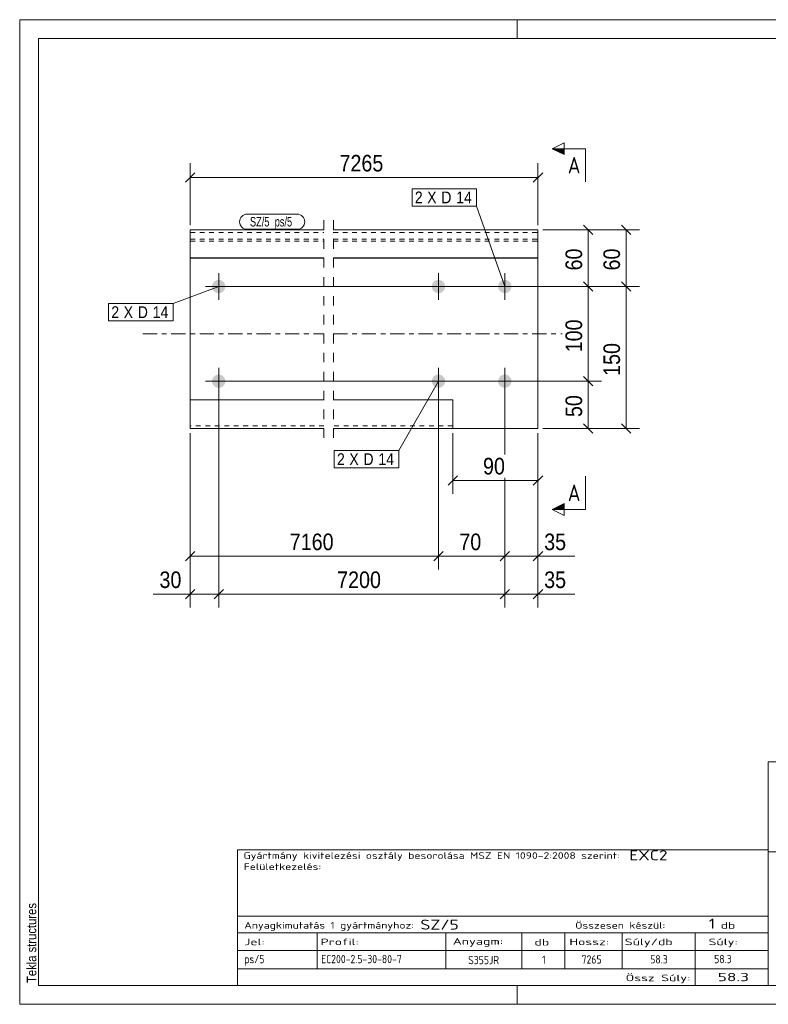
# Model space of a CAD drawing. Header units: millimetres. Extents: x 1 to 296, y 1 to 209.
# Tile 1 of 2: x 1 to 159, y 1 to 209. Entities that reach past the tile are written whole.
import ezdxf

# ---------------------------------------------------------------- set-up
doc = ezdxf.new("R2010")
doc.units = ezdxf.units.MM
for name, pattern in [('XKITLINE00', [0]), ('XKITLINE01', [4, 1, -1, 1, -1]), ('XKITLINE02', [4, 2, -2]), ('XKITLINE03', [6, 3, -1, 1, -1]), ('XKITLINE04', [3, 0.5, -0.5, 0.5, -0.5, 0.5, -0.5])]:
    doc.linetypes.add(name, pattern=pattern)
for name, color, linetype, lineweight in [('Bemassung', 1, 'Continuous', 0), ('Schnitt', 6, 'Continuous', 0), ('Schrauben', 7, 'Continuous', 0), ('Schraubenbezeichnung', 5, 'Continuous', 0), ('Teil', 7, 'Continuous', 0), ('Text', 5, 'Continuous', 0), ('Ueberschrift', 7, 'Continuous', 0), ('Zeichnungsrahmen', 3, 'Continuous', 0)]:
    doc.layers.add(name, color=color, linetype=linetype, lineweight=lineweight)
doc.styles.add('ARIAL', font='ARIAL.TTF')
doc.styles.add('ARIAL_NARROW', font='ARIALN.TTF')
doc.styles.add('ISOCPEUR', font='ISOCPEUR.TTF')

msp = doc.modelspace()

# ---------------------------------------------------------------- hatches: boundary and pattern name
at = {"layer": 'Schnitt'}
for points in [[(115.89, 180.5), (113.39, 181.75), (115.89, 181.75)], [(115.89, 105.54), (113.39, 105.54), (115.89, 106.79)]]:
    msp.add_hatch(color=256, dxfattribs=at).paths.add_polyline_path(points, flags=17)
at = {"layer": 'Schrauben'}
for points in [[(41.6, 152.67), (41.6, 152.7), (41.6, 152.74), (41.61, 152.77), (41.61, 152.81), (41.62, 152.84), (41.62, 152.87), (41.63, 152.91), (41.63, 152.94), (41.64, 152.98), (41.65, 153.01), (41.66, 153.04), (41.67, 153.07), (41.68, 153.11), (41.69, 153.14), (41.71, 153.17), (41.72, 153.2), (41.73, 153.23), (41.75, 153.26), (41.77, 153.29), (41.78, 153.32), (41.8, 153.35), (41.82, 153.38), (41.84, 153.41), (41.86, 153.44), (41.88, 153.47), (41.9, 153.5), (41.92, 153.52), (41.94, 153.55), (41.96, 153.58), (41.99, 153.6), (42.01, 153.62), (42.03, 153.65), (42.06, 153.67), (42.09, 153.7), (42.11, 153.72), (42.14, 153.74), (42.17, 153.76), (42.19, 153.78), (42.22, 153.8), (42.25, 153.82), (42.28, 153.84), (42.31, 153.85), (42.34, 153.87), (42.37, 153.89), (42.4, 153.9), (42.43, 153.91), (42.46, 153.93), (42.5, 153.94), (42.53, 153.95), (42.56, 153.96), (42.59, 153.97), (42.63, 153.98), (42.66, 153.99), (42.69, 154), (42.73, 154.01), (42.76, 154.01), (42.79, 154.02), (42.83, 154.02), (42.86, 154.03), (42.9, 154.03), (42.93, 154.03), (42.97, 154.03), (43, 154.03), (43.03, 154.03), (43.07, 154.03), (43.1, 154.03), (43.14, 154.03), (43.17, 154.02), (43.21, 154.02), (43.24, 154.01), (43.27, 154.01), (43.31, 154), (43.34, 153.99), (43.37, 153.98), (43.41, 153.97), (43.44, 153.96), (43.47, 153.95), (43.5, 153.94), (43.54, 153.93), (43.57, 153.91), (43.6, 153.9), (43.63, 153.89), (43.66, 153.87), (43.69, 153.85), (43.72, 153.84), (43.75, 153.82), (43.78, 153.8), (43.81, 153.78), (43.83, 153.76), (43.86, 153.74), (43.89, 153.72), (43.91, 153.7), (43.94, 153.67), (43.97, 153.65), (43.99, 153.62), (44.01, 153.6), (44.04, 153.58), (44.06, 153.55), (44.08, 153.52), (44.1, 153.5), (44.12, 153.47), (44.14, 153.44), (44.16, 153.41), (44.18, 153.38), (44.2, 153.35), (44.22, 153.32), (44.23, 153.29), (44.25, 153.26), (44.27, 153.23), (44.28, 153.2), (44.29, 153.17), (44.31, 153.14), (44.32, 153.11), (44.33, 153.07), (44.34, 153.04), (44.35, 153.01), (44.36, 152.98), (44.37, 152.94), (44.37, 152.91), (44.38, 152.87), (44.38, 152.84), (44.39, 152.81), (44.39, 152.77), (44.4, 152.74), (44.4, 152.7), (44.4, 152.67), (44.4, 152.63), (44.4, 152.6), (44.4, 152.57), (44.4, 152.53), (44.39, 152.5), (44.39, 152.46), (44.38, 152.43), (44.38, 152.4), (44.37, 152.36), (44.37, 152.33), (44.36, 152.29), (44.35, 152.26), (44.34, 152.23), (44.33, 152.2), (44.32, 152.16), (44.31, 152.13), (44.29, 152.1), (44.28, 152.07), (44.27, 152.04), (44.25, 152.01), (44.23, 151.97), (44.22, 151.94), (44.2, 151.92), (44.18, 151.89), (44.16, 151.86), (44.14, 151.83), (44.12, 151.8), (44.1, 151.77), (44.08, 151.75), (44.06, 151.72), (44.04, 151.69), (44.01, 151.67), (43.99, 151.64), (43.97, 151.62), (43.94, 151.6), (43.91, 151.57), (43.89, 151.55), (43.86, 151.53), (43.83, 151.51), (43.81, 151.49), (43.78, 151.47), (43.75, 151.45), (43.72, 151.43), (43.69, 151.42), (43.66, 151.4), (43.63, 151.38), (43.6, 151.37), (43.57, 151.36), (43.54, 151.34), (43.5, 151.33), (43.47, 151.32), (43.44, 151.31), (43.41, 151.3), (43.37, 151.29), (43.34, 151.28), (43.31, 151.27), (43.27, 151.26), (43.24, 151.26), (43.21, 151.25), (43.17, 151.25), (43.14, 151.24), (43.1, 151.24), (43.07, 151.24), (43.03, 151.24), (43, 151.23), (42.97, 151.24), (42.93, 151.24), (42.9, 151.24), (42.86, 151.24), (42.83, 151.25), (42.79, 151.25), (42.76, 151.26), (42.73, 151.26), (42.69, 151.27), (42.66, 151.28), (42.63, 151.29), (42.59, 151.3), (42.56, 151.31), (42.53, 151.32), (42.5, 151.33), (42.46, 151.34), (42.43, 151.36), (42.4, 151.37), (42.37, 151.38), (42.34, 151.4), (42.31, 151.42), (42.28, 151.43), (42.25, 151.45), (42.22, 151.47), (42.19, 151.49), (42.17, 151.51), (42.14, 151.53), (42.11, 151.55), (42.09, 151.57), (42.06, 151.6), (42.03, 151.62), (42.01, 151.64), (41.99, 151.67), (41.96, 151.69), (41.94, 151.72), (41.92, 151.75), (41.9, 151.77), (41.88, 151.8), (41.86, 151.83), (41.84, 151.86), (41.82, 151.89), (41.8, 151.92), (41.78, 151.94), (41.77, 151.97), (41.75, 152.01), (41.73, 152.04), (41.72, 152.07), (41.71, 152.1), (41.69, 152.13), (41.68, 152.16), (41.67, 152.2), (41.66, 152.23), (41.65, 152.26), (41.64, 152.29), (41.63, 152.33), (41.63, 152.36), (41.62, 152.4), (41.62, 152.43), (41.61, 152.46), (41.61, 152.5), (41.6, 152.53), (41.6, 152.57), (41.6, 152.6), (41.6, 152.63)], [(87.99, 152.67), (87.99, 152.7), (87.99, 152.74), (87.99, 152.77), (88, 152.81), (88, 152.84), (88.01, 152.87), (88.01, 152.91), (88.02, 152.94), (88.03, 152.98), (88.04, 153.01), (88.05, 153.04), (88.06, 153.07), (88.07, 153.11), (88.08, 153.14), (88.09, 153.17), (88.11, 153.2), (88.12, 153.23), (88.14, 153.26), (88.15, 153.29), (88.17, 153.32), (88.19, 153.35), (88.21, 153.38), (88.22, 153.41), (88.24, 153.44), (88.26, 153.47), (88.28, 153.5), (88.31, 153.52), (88.33, 153.55), (88.35, 153.58), (88.37, 153.6), (88.4, 153.62), (88.42, 153.65), (88.45, 153.67), (88.47, 153.7), (88.5, 153.72), (88.53, 153.74), (88.55, 153.76), (88.58, 153.78), (88.61, 153.8), (88.64, 153.82), (88.67, 153.84), (88.7, 153.85), (88.73, 153.87), (88.76, 153.89), (88.79, 153.9), (88.82, 153.91), (88.85, 153.93), (88.88, 153.94), (88.92, 153.95), (88.95, 153.96), (88.98, 153.97), (89.01, 153.98), (89.05, 153.99), (89.08, 154), (89.11, 154.01), (89.15, 154.01), (89.18, 154.02), (89.22, 154.02), (89.25, 154.03), (89.28, 154.03), (89.32, 154.03), (89.35, 154.03), (89.39, 154.03), (89.42, 154.03), (89.46, 154.03), (89.49, 154.03), (89.53, 154.03), (89.56, 154.02), (89.59, 154.02), (89.63, 154.01), (89.66, 154.01), (89.69, 154), (89.73, 153.99), (89.76, 153.98), (89.79, 153.97), (89.83, 153.96), (89.86, 153.95), (89.89, 153.94), (89.92, 153.93), (89.96, 153.91), (89.99, 153.9), (90.02, 153.89), (90.05, 153.87), (90.08, 153.85), (90.11, 153.84), (90.14, 153.82), (90.17, 153.8), (90.19, 153.78), (90.22, 153.76), (90.25, 153.74), (90.28, 153.72), (90.3, 153.7), (90.33, 153.67), (90.35, 153.65), (90.38, 153.62), (90.4, 153.6), (90.43, 153.58), (90.45, 153.55), (90.47, 153.52), (90.49, 153.5), (90.51, 153.47), (90.53, 153.44), (90.55, 153.41), (90.57, 153.38), (90.59, 153.35), (90.61, 153.32), (90.62, 153.29), (90.64, 153.26), (90.65, 153.23), (90.67, 153.2), (90.68, 153.17), (90.69, 153.14), (90.71, 153.11), (90.72, 153.07), (90.73, 153.04), (90.74, 153.01), (90.75, 152.98), (90.75, 152.94), (90.76, 152.91), (90.77, 152.87), (90.77, 152.84), (90.78, 152.81), (90.78, 152.77), (90.78, 152.74), (90.79, 152.7), (90.79, 152.67), (90.79, 152.63), (90.79, 152.6), (90.79, 152.57), (90.78, 152.53), (90.78, 152.5), (90.78, 152.46), (90.77, 152.43), (90.77, 152.4), (90.76, 152.36), (90.75, 152.33), (90.75, 152.29), (90.74, 152.26), (90.73, 152.23), (90.72, 152.2), (90.71, 152.16), (90.69, 152.13), (90.68, 152.1), (90.67, 152.07), (90.65, 152.04), (90.64, 152.01), (90.62, 151.97), (90.61, 151.94), (90.59, 151.92), (90.57, 151.89), (90.55, 151.86), (90.53, 151.83), (90.51, 151.8), (90.49, 151.77), (90.47, 151.75), (90.45, 151.72), (90.43, 151.69), (90.4, 151.67), (90.38, 151.64), (90.35, 151.62), (90.33, 151.6), (90.3, 151.57), (90.28, 151.55), (90.25, 151.53), (90.22, 151.51), (90.19, 151.49), (90.17, 151.47), (90.14, 151.45), (90.11, 151.43), (90.08, 151.42), (90.05, 151.4), (90.02, 151.38), (89.99, 151.37), (89.96, 151.36), (89.92, 151.34), (89.89, 151.33), (89.86, 151.32), (89.83, 151.31), (89.79, 151.3), (89.76, 151.29), (89.73, 151.28), (89.69, 151.27), (89.66, 151.26), (89.63, 151.26), (89.59, 151.25), (89.56, 151.25), (89.53, 151.24), (89.49, 151.24), (89.46, 151.24), (89.42, 151.24), (89.39, 151.23), (89.35, 151.24), (89.32, 151.24), (89.28, 151.24), (89.25, 151.24), (89.22, 151.25), (89.18, 151.25), (89.15, 151.26), (89.11, 151.26), (89.08, 151.27), (89.05, 151.28), (89.01, 151.29), (88.98, 151.3), (88.95, 151.31), (88.92, 151.32), (88.88, 151.33), (88.85, 151.34), (88.82, 151.36), (88.79, 151.37), (88.76, 151.38), (88.73, 151.4), (88.7, 151.42), (88.67, 151.43), (88.64, 151.45), (88.61, 151.47), (88.58, 151.49), (88.55, 151.51), (88.53, 151.53), (88.5, 151.55), (88.47, 151.57), (88.45, 151.6), (88.42, 151.62), (88.4, 151.64), (88.37, 151.67), (88.35, 151.69), (88.33, 151.72), (88.31, 151.75), (88.28, 151.77), (88.26, 151.8), (88.24, 151.83), (88.22, 151.86), (88.21, 151.89), (88.19, 151.92), (88.17, 151.94), (88.15, 151.97), (88.14, 152.01), (88.12, 152.04), (88.11, 152.07), (88.09, 152.1), (88.08, 152.13), (88.07, 152.16), (88.06, 152.2), (88.05, 152.23), (88.04, 152.26), (88.03, 152.29), (88.02, 152.33), (88.01, 152.36), (88.01, 152.4), (88, 152.43), (88, 152.46), (87.99, 152.5), (87.99, 152.53), (87.99, 152.57), (87.99, 152.6), (87.99, 152.63)], [(101.99, 152.67), (101.99, 152.7), (101.99, 152.74), (101.99, 152.77), (102, 152.81), (102, 152.84), (102.01, 152.87), (102.01, 152.91), (102.02, 152.94), (102.03, 152.98), (102.04, 153.01), (102.05, 153.04), (102.06, 153.07), (102.07, 153.11), (102.08, 153.14), (102.09, 153.17), (102.11, 153.2), (102.12, 153.23), (102.14, 153.26), (102.15, 153.29), (102.17, 153.32), (102.19, 153.35), (102.21, 153.38), (102.22, 153.41), (102.24, 153.44), (102.26, 153.47), (102.28, 153.5), (102.31, 153.52), (102.33, 153.55), (102.35, 153.58), (102.37, 153.6), (102.4, 153.62), (102.42, 153.65), (102.45, 153.67), (102.47, 153.7), (102.5, 153.72), (102.53, 153.74), (102.55, 153.76), (102.58, 153.78), (102.61, 153.8), (102.64, 153.82), (102.67, 153.84), (102.7, 153.85), (102.73, 153.87), (102.76, 153.89), (102.79, 153.9), (102.82, 153.91), (102.85, 153.93), (102.88, 153.94), (102.92, 153.95), (102.95, 153.96), (102.98, 153.97), (103.01, 153.98), (103.05, 153.99), (103.08, 154), (103.11, 154.01), (103.15, 154.01), (103.18, 154.02), (103.22, 154.02), (103.25, 154.03), (103.28, 154.03), (103.32, 154.03), (103.35, 154.03), (103.39, 154.03), (103.42, 154.03), (103.46, 154.03), (103.49, 154.03), (103.53, 154.03), (103.56, 154.02), (103.59, 154.02), (103.63, 154.01), (103.66, 154.01), (103.69, 154), (103.73, 153.99), (103.76, 153.98), (103.79, 153.97), (103.83, 153.96), (103.86, 153.95), (103.89, 153.94), (103.92, 153.93), (103.96, 153.91), (103.99, 153.9), (104.02, 153.89), (104.05, 153.87), (104.08, 153.85), (104.11, 153.84), (104.14, 153.82), (104.17, 153.8), (104.19, 153.78), (104.22, 153.76), (104.25, 153.74), (104.28, 153.72), (104.3, 153.7), (104.33, 153.67), (104.35, 153.65), (104.38, 153.62), (104.4, 153.6), (104.43, 153.58), (104.45, 153.55), (104.47, 153.52), (104.49, 153.5), (104.51, 153.47), (104.53, 153.44), (104.55, 153.41), (104.57, 153.38), (104.59, 153.35), (104.61, 153.32), (104.62, 153.29), (104.64, 153.26), (104.65, 153.23), (104.67, 153.2), (104.68, 153.17), (104.69, 153.14), (104.71, 153.11), (104.72, 153.07), (104.73, 153.04), (104.74, 153.01), (104.75, 152.98), (104.75, 152.94), (104.76, 152.91), (104.77, 152.87), (104.77, 152.84), (104.78, 152.81), (104.78, 152.77), (104.78, 152.74), (104.79, 152.7), (104.79, 152.67), (104.79, 152.63), (104.79, 152.6), (104.79, 152.57), (104.78, 152.53), (104.78, 152.5), (104.78, 152.46), (104.77, 152.43), (104.77, 152.4), (104.76, 152.36), (104.75, 152.33), (104.75, 152.29), (104.74, 152.26), (104.73, 152.23), (104.72, 152.2), (104.71, 152.16), (104.69, 152.13), (104.68, 152.1), (104.67, 152.07), (104.65, 152.04), (104.64, 152.01), (104.62, 151.97), (104.61, 151.94), (104.59, 151.92), (104.57, 151.89), (104.55, 151.86), (104.53, 151.83), (104.51, 151.8), (104.49, 151.77), (104.47, 151.75), (104.45, 151.72), (104.43, 151.69), (104.4, 151.67), (104.38, 151.64), (104.35, 151.62), (104.33, 151.6), (104.3, 151.57), (104.28, 151.55), (104.25, 151.53), (104.22, 151.51), (104.19, 151.49), (104.17, 151.47), (104.14, 151.45), (104.11, 151.43), (104.08, 151.42), (104.05, 151.4), (104.02, 151.38), (103.99, 151.37), (103.96, 151.36), (103.92, 151.34), (103.89, 151.33), (103.86, 151.32), (103.83, 151.31), (103.79, 151.3), (103.76, 151.29), (103.73, 151.28), (103.69, 151.27), (103.66, 151.26), (103.63, 151.26), (103.59, 151.25), (103.56, 151.25), (103.53, 151.24), (103.49, 151.24), (103.46, 151.24), (103.42, 151.24), (103.39, 151.23), (103.35, 151.24), (103.32, 151.24), (103.28, 151.24), (103.25, 151.24), (103.22, 151.25), (103.18, 151.25), (103.15, 151.26), (103.11, 151.26), (103.08, 151.27), (103.05, 151.28), (103.01, 151.29), (102.98, 151.3), (102.95, 151.31), (102.92, 151.32), (102.88, 151.33), (102.85, 151.34), (102.82, 151.36), (102.79, 151.37), (102.76, 151.38), (102.73, 151.4), (102.7, 151.42), (102.67, 151.43), (102.64, 151.45), (102.61, 151.47), (102.58, 151.49), (102.55, 151.51), (102.53, 151.53), (102.5, 151.55), (102.47, 151.57), (102.45, 151.6), (102.42, 151.62), (102.4, 151.64), (102.37, 151.67), (102.35, 151.69), (102.33, 151.72), (102.31, 151.75), (102.28, 151.77), (102.26, 151.8), (102.24, 151.83), (102.22, 151.86), (102.21, 151.89), (102.19, 151.92), (102.17, 151.94), (102.15, 151.97), (102.14, 152.01), (102.12, 152.04), (102.11, 152.07), (102.09, 152.1), (102.08, 152.13), (102.07, 152.16), (102.06, 152.2), (102.05, 152.23), (102.04, 152.26), (102.03, 152.29), (102.02, 152.33), (102.01, 152.36), (102.01, 152.4), (102, 152.43), (102, 152.46), (101.99, 152.5), (101.99, 152.53), (101.99, 152.57), (101.99, 152.6), (101.99, 152.63)], [(41.6, 132.67), (41.6, 132.7), (41.6, 132.74), (41.61, 132.77), (41.61, 132.81), (41.62, 132.84), (41.62, 132.87), (41.63, 132.91), (41.63, 132.94), (41.64, 132.98), (41.65, 133.01), (41.66, 133.04), (41.67, 133.07), (41.68, 133.11), (41.69, 133.14), (41.71, 133.17), (41.72, 133.2), (41.73, 133.23), (41.75, 133.26), (41.77, 133.29), (41.78, 133.32), (41.8, 133.35), (41.82, 133.38), (41.84, 133.41), (41.86, 133.44), (41.88, 133.47), (41.9, 133.5), (41.92, 133.52), (41.94, 133.55), (41.96, 133.58), (41.99, 133.6), (42.01, 133.62), (42.03, 133.65), (42.06, 133.67), (42.09, 133.7), (42.11, 133.72), (42.14, 133.74), (42.17, 133.76), (42.19, 133.78), (42.22, 133.8), (42.25, 133.82), (42.28, 133.84), (42.31, 133.85), (42.34, 133.87), (42.37, 133.89), (42.4, 133.9), (42.43, 133.91), (42.46, 133.93), (42.5, 133.94), (42.53, 133.95), (42.56, 133.96), (42.59, 133.97), (42.63, 133.98), (42.66, 133.99), (42.69, 134), (42.73, 134.01), (42.76, 134.01), (42.79, 134.02), (42.83, 134.02), (42.86, 134.03), (42.9, 134.03), (42.93, 134.03), (42.97, 134.03), (43, 134.03), (43.03, 134.03), (43.07, 134.03), (43.1, 134.03), (43.14, 134.03), (43.17, 134.02), (43.21, 134.02), (43.24, 134.01), (43.27, 134.01), (43.31, 134), (43.34, 133.99), (43.37, 133.98), (43.41, 133.97), (43.44, 133.96), (43.47, 133.95), (43.5, 133.94), (43.54, 133.93), (43.57, 133.91), (43.6, 133.9), (43.63, 133.89), (43.66, 133.87), (43.69, 133.85), (43.72, 133.84), (43.75, 133.82), (43.78, 133.8), (43.81, 133.78), (43.83, 133.76), (43.86, 133.74), (43.89, 133.72), (43.91, 133.7), (43.94, 133.67), (43.97, 133.65), (43.99, 133.62), (44.01, 133.6), (44.04, 133.58), (44.06, 133.55), (44.08, 133.52), (44.1, 133.5), (44.12, 133.47), (44.14, 133.44), (44.16, 133.41), (44.18, 133.38), (44.2, 133.35), (44.22, 133.32), (44.23, 133.29), (44.25, 133.26), (44.27, 133.23), (44.28, 133.2), (44.29, 133.17), (44.31, 133.14), (44.32, 133.11), (44.33, 133.07), (44.34, 133.04), (44.35, 133.01), (44.36, 132.98), (44.37, 132.94), (44.37, 132.91), (44.38, 132.87), (44.38, 132.84), (44.39, 132.81), (44.39, 132.77), (44.4, 132.74), (44.4, 132.7), (44.4, 132.67), (44.4, 132.63), (44.4, 132.6), (44.4, 132.57), (44.4, 132.53), (44.39, 132.5), (44.39, 132.46), (44.38, 132.43), (44.38, 132.4), (44.37, 132.36), (44.37, 132.33), (44.36, 132.29), (44.35, 132.26), (44.34, 132.23), (44.33, 132.2), (44.32, 132.16), (44.31, 132.13), (44.29, 132.1), (44.28, 132.07), (44.27, 132.04), (44.25, 132.01), (44.23, 131.97), (44.22, 131.94), (44.2, 131.92), (44.18, 131.89), (44.16, 131.86), (44.14, 131.83), (44.12, 131.8), (44.1, 131.77), (44.08, 131.75), (44.06, 131.72), (44.04, 131.69), (44.01, 131.67), (43.99, 131.64), (43.97, 131.62), (43.94, 131.6), (43.91, 131.57), (43.89, 131.55), (43.86, 131.53), (43.83, 131.51), (43.81, 131.49), (43.78, 131.47), (43.75, 131.45), (43.72, 131.43), (43.69, 131.42), (43.66, 131.4), (43.63, 131.38), (43.6, 131.37), (43.57, 131.36), (43.54, 131.34), (43.5, 131.33), (43.47, 131.32), (43.44, 131.31), (43.41, 131.3), (43.37, 131.29), (43.34, 131.28), (43.31, 131.27), (43.27, 131.26), (43.24, 131.26), (43.21, 131.25), (43.17, 131.25), (43.14, 131.24), (43.1, 131.24), (43.07, 131.24), (43.03, 131.24), (43, 131.23), (42.97, 131.24), (42.93, 131.24), (42.9, 131.24), (42.86, 131.24), (42.83, 131.25), (42.79, 131.25), (42.76, 131.26), (42.73, 131.26), (42.69, 131.27), (42.66, 131.28), (42.63, 131.29), (42.59, 131.3), (42.56, 131.31), (42.53, 131.32), (42.5, 131.33), (42.46, 131.34), (42.43, 131.36), (42.4, 131.37), (42.37, 131.38), (42.34, 131.4), (42.31, 131.42), (42.28, 131.43), (42.25, 131.45), (42.22, 131.47), (42.19, 131.49), (42.17, 131.51), (42.14, 131.53), (42.11, 131.55), (42.09, 131.57), (42.06, 131.6), (42.03, 131.62), (42.01, 131.64), (41.99, 131.67), (41.96, 131.69), (41.94, 131.72), (41.92, 131.75), (41.9, 131.77), (41.88, 131.8), (41.86, 131.83), (41.84, 131.86), (41.82, 131.89), (41.8, 131.92), (41.78, 131.94), (41.77, 131.97), (41.75, 132.01), (41.73, 132.04), (41.72, 132.07), (41.71, 132.1), (41.69, 132.13), (41.68, 132.16), (41.67, 132.2), (41.66, 132.23), (41.65, 132.26), (41.64, 132.29), (41.63, 132.33), (41.63, 132.36), (41.62, 132.4), (41.62, 132.43), (41.61, 132.46), (41.61, 132.5), (41.6, 132.53), (41.6, 132.57), (41.6, 132.6), (41.6, 132.63)], [(87.99, 132.67), (87.99, 132.7), (87.99, 132.74), (87.99, 132.77), (88, 132.81), (88, 132.84), (88.01, 132.87), (88.01, 132.91), (88.02, 132.94), (88.03, 132.98), (88.04, 133.01), (88.05, 133.04), (88.06, 133.07), (88.07, 133.11), (88.08, 133.14), (88.09, 133.17), (88.11, 133.2), (88.12, 133.23), (88.14, 133.26), (88.15, 133.29), (88.17, 133.32), (88.19, 133.35), (88.21, 133.38), (88.22, 133.41), (88.24, 133.44), (88.26, 133.47), (88.28, 133.5), (88.31, 133.52), (88.33, 133.55), (88.35, 133.58), (88.37, 133.6), (88.4, 133.62), (88.42, 133.65), (88.45, 133.67), (88.47, 133.7), (88.5, 133.72), (88.53, 133.74), (88.55, 133.76), (88.58, 133.78), (88.61, 133.8), (88.64, 133.82), (88.67, 133.84), (88.7, 133.85), (88.73, 133.87), (88.76, 133.89), (88.79, 133.9), (88.82, 133.91), (88.85, 133.93), (88.88, 133.94), (88.92, 133.95), (88.95, 133.96), (88.98, 133.97), (89.01, 133.98), (89.05, 133.99), (89.08, 134), (89.11, 134.01), (89.15, 134.01), (89.18, 134.02), (89.22, 134.02), (89.25, 134.03), (89.28, 134.03), (89.32, 134.03), (89.35, 134.03), (89.39, 134.03), (89.42, 134.03), (89.46, 134.03), (89.49, 134.03), (89.53, 134.03), (89.56, 134.02), (89.59, 134.02), (89.63, 134.01), (89.66, 134.01), (89.69, 134), (89.73, 133.99), (89.76, 133.98), (89.79, 133.97), (89.83, 133.96), (89.86, 133.95), (89.89, 133.94), (89.92, 133.93), (89.96, 133.91), (89.99, 133.9), (90.02, 133.89), (90.05, 133.87), (90.08, 133.85), (90.11, 133.84), (90.14, 133.82), (90.17, 133.8), (90.19, 133.78), (90.22, 133.76), (90.25, 133.74), (90.28, 133.72), (90.3, 133.7), (90.33, 133.67), (90.35, 133.65), (90.38, 133.62), (90.4, 133.6), (90.43, 133.58), (90.45, 133.55), (90.47, 133.52), (90.49, 133.5), (90.51, 133.47), (90.53, 133.44), (90.55, 133.41), (90.57, 133.38), (90.59, 133.35), (90.61, 133.32), (90.62, 133.29), (90.64, 133.26), (90.65, 133.23), (90.67, 133.2), (90.68, 133.17), (90.69, 133.14), (90.71, 133.11), (90.72, 133.07), (90.73, 133.04), (90.74, 133.01), (90.75, 132.98), (90.75, 132.94), (90.76, 132.91), (90.77, 132.87), (90.77, 132.84), (90.78, 132.81), (90.78, 132.77), (90.78, 132.74), (90.79, 132.7), (90.79, 132.67), (90.79, 132.63), (90.79, 132.6), (90.79, 132.57), (90.78, 132.53), (90.78, 132.5), (90.78, 132.46), (90.77, 132.43), (90.77, 132.4), (90.76, 132.36), (90.75, 132.33), (90.75, 132.29), (90.74, 132.26), (90.73, 132.23), (90.72, 132.2), (90.71, 132.16), (90.69, 132.13), (90.68, 132.1), (90.67, 132.07), (90.65, 132.04), (90.64, 132.01), (90.62, 131.97), (90.61, 131.94), (90.59, 131.92), (90.57, 131.89), (90.55, 131.86), (90.53, 131.83), (90.51, 131.8), (90.49, 131.77), (90.47, 131.75), (90.45, 131.72), (90.43, 131.69), (90.4, 131.67), (90.38, 131.64), (90.35, 131.62), (90.33, 131.6), (90.3, 131.57), (90.28, 131.55), (90.25, 131.53), (90.22, 131.51), (90.19, 131.49), (90.17, 131.47), (90.14, 131.45), (90.11, 131.43), (90.08, 131.42), (90.05, 131.4), (90.02, 131.38), (89.99, 131.37), (89.96, 131.36), (89.92, 131.34), (89.89, 131.33), (89.86, 131.32), (89.83, 131.31), (89.79, 131.3), (89.76, 131.29), (89.73, 131.28), (89.69, 131.27), (89.66, 131.26), (89.63, 131.26), (89.59, 131.25), (89.56, 131.25), (89.53, 131.24), (89.49, 131.24), (89.46, 131.24), (89.42, 131.24), (89.39, 131.23), (89.35, 131.24), (89.32, 131.24), (89.28, 131.24), (89.25, 131.24), (89.22, 131.25), (89.18, 131.25), (89.15, 131.26), (89.11, 131.26), (89.08, 131.27), (89.05, 131.28), (89.01, 131.29), (88.98, 131.3), (88.95, 131.31), (88.92, 131.32), (88.88, 131.33), (88.85, 131.34), (88.82, 131.36), (88.79, 131.37), (88.76, 131.38), (88.73, 131.4), (88.7, 131.42), (88.67, 131.43), (88.64, 131.45), (88.61, 131.47), (88.58, 131.49), (88.55, 131.51), (88.53, 131.53), (88.5, 131.55), (88.47, 131.57), (88.45, 131.6), (88.42, 131.62), (88.4, 131.64), (88.37, 131.67), (88.35, 131.69), (88.33, 131.72), (88.31, 131.75), (88.28, 131.77), (88.26, 131.8), (88.24, 131.83), (88.22, 131.86), (88.21, 131.89), (88.19, 131.92), (88.17, 131.94), (88.15, 131.97), (88.14, 132.01), (88.12, 132.04), (88.11, 132.07), (88.09, 132.1), (88.08, 132.13), (88.07, 132.16), (88.06, 132.2), (88.05, 132.23), (88.04, 132.26), (88.03, 132.29), (88.02, 132.33), (88.01, 132.36), (88.01, 132.4), (88, 132.43), (88, 132.46), (87.99, 132.5), (87.99, 132.53), (87.99, 132.57), (87.99, 132.6), (87.99, 132.63)], [(101.99, 132.67), (101.99, 132.7), (101.99, 132.74), (101.99, 132.77), (102, 132.81), (102, 132.84), (102.01, 132.87), (102.01, 132.91), (102.02, 132.94), (102.03, 132.98), (102.04, 133.01), (102.05, 133.04), (102.06, 133.07), (102.07, 133.11), (102.08, 133.14), (102.09, 133.17), (102.11, 133.2), (102.12, 133.23), (102.14, 133.26), (102.15, 133.29), (102.17, 133.32), (102.19, 133.35), (102.21, 133.38), (102.22, 133.41), (102.24, 133.44), (102.26, 133.47), (102.28, 133.5), (102.31, 133.52), (102.33, 133.55), (102.35, 133.58), (102.37, 133.6), (102.4, 133.62), (102.42, 133.65), (102.45, 133.67), (102.47, 133.7), (102.5, 133.72), (102.53, 133.74), (102.55, 133.76), (102.58, 133.78), (102.61, 133.8), (102.64, 133.82), (102.67, 133.84), (102.7, 133.85), (102.73, 133.87), (102.76, 133.89), (102.79, 133.9), (102.82, 133.91), (102.85, 133.93), (102.88, 133.94), (102.92, 133.95), (102.95, 133.96), (102.98, 133.97), (103.01, 133.98), (103.05, 133.99), (103.08, 134), (103.11, 134.01), (103.15, 134.01), (103.18, 134.02), (103.22, 134.02), (103.25, 134.03), (103.28, 134.03), (103.32, 134.03), (103.35, 134.03), (103.39, 134.03), (103.42, 134.03), (103.46, 134.03), (103.49, 134.03), (103.53, 134.03), (103.56, 134.02), (103.59, 134.02), (103.63, 134.01), (103.66, 134.01), (103.69, 134), (103.73, 133.99), (103.76, 133.98), (103.79, 133.97), (103.83, 133.96), (103.86, 133.95), (103.89, 133.94), (103.92, 133.93), (103.96, 133.91), (103.99, 133.9), (104.02, 133.89), (104.05, 133.87), (104.08, 133.85), (104.11, 133.84), (104.14, 133.82), (104.17, 133.8), (104.19, 133.78), (104.22, 133.76), (104.25, 133.74), (104.28, 133.72), (104.3, 133.7), (104.33, 133.67), (104.35, 133.65), (104.38, 133.62), (104.4, 133.6), (104.43, 133.58), (104.45, 133.55), (104.47, 133.52), (104.49, 133.5), (104.51, 133.47), (104.53, 133.44), (104.55, 133.41), (104.57, 133.38), (104.59, 133.35), (104.61, 133.32), (104.62, 133.29), (104.64, 133.26), (104.65, 133.23), (104.67, 133.2), (104.68, 133.17), (104.69, 133.14), (104.71, 133.11), (104.72, 133.07), (104.73, 133.04), (104.74, 133.01), (104.75, 132.98), (104.75, 132.94), (104.76, 132.91), (104.77, 132.87), (104.77, 132.84), (104.78, 132.81), (104.78, 132.77), (104.78, 132.74), (104.79, 132.7), (104.79, 132.67), (104.79, 132.63), (104.79, 132.6), (104.79, 132.57), (104.78, 132.53), (104.78, 132.5), (104.78, 132.46), (104.77, 132.43), (104.77, 132.4), (104.76, 132.36), (104.75, 132.33), (104.75, 132.29), (104.74, 132.26), (104.73, 132.23), (104.72, 132.2), (104.71, 132.16), (104.69, 132.13), (104.68, 132.1), (104.67, 132.07), (104.65, 132.04), (104.64, 132.01), (104.62, 131.97), (104.61, 131.94), (104.59, 131.92), (104.57, 131.89), (104.55, 131.86), (104.53, 131.83), (104.51, 131.8), (104.49, 131.77), (104.47, 131.75), (104.45, 131.72), (104.43, 131.69), (104.4, 131.67), (104.38, 131.64), (104.35, 131.62), (104.33, 131.6), (104.3, 131.57), (104.28, 131.55), (104.25, 131.53), (104.22, 131.51), (104.19, 131.49), (104.17, 131.47), (104.14, 131.45), (104.11, 131.43), (104.08, 131.42), (104.05, 131.4), (104.02, 131.38), (103.99, 131.37), (103.96, 131.36), (103.92, 131.34), (103.89, 131.33), (103.86, 131.32), (103.83, 131.31), (103.79, 131.3), (103.76, 131.29), (103.73, 131.28), (103.69, 131.27), (103.66, 131.26), (103.63, 131.26), (103.59, 131.25), (103.56, 131.25), (103.53, 131.24), (103.49, 131.24), (103.46, 131.24), (103.42, 131.24), (103.39, 131.23), (103.35, 131.24), (103.32, 131.24), (103.28, 131.24), (103.25, 131.24), (103.22, 131.25), (103.18, 131.25), (103.15, 131.26), (103.11, 131.26), (103.08, 131.27), (103.05, 131.28), (103.01, 131.29), (102.98, 131.3), (102.95, 131.31), (102.92, 131.32), (102.88, 131.33), (102.85, 131.34), (102.82, 131.36), (102.79, 131.37), (102.76, 131.38), (102.73, 131.4), (102.7, 131.42), (102.67, 131.43), (102.64, 131.45), (102.61, 131.47), (102.58, 131.49), (102.55, 131.51), (102.53, 131.53), (102.5, 131.55), (102.47, 131.57), (102.45, 131.6), (102.42, 131.62), (102.4, 131.64), (102.37, 131.67), (102.35, 131.69), (102.33, 131.72), (102.31, 131.75), (102.28, 131.77), (102.26, 131.8), (102.24, 131.83), (102.22, 131.86), (102.21, 131.89), (102.19, 131.92), (102.17, 131.94), (102.15, 131.97), (102.14, 132.01), (102.12, 132.04), (102.11, 132.07), (102.09, 132.1), (102.08, 132.13), (102.07, 132.16), (102.06, 132.2), (102.05, 132.23), (102.04, 132.26), (102.03, 132.29), (102.02, 132.33), (102.01, 132.36), (102.01, 132.4), (102, 132.43), (102, 132.46), (101.99, 132.5), (101.99, 132.53), (101.99, 132.57), (101.99, 132.6), (101.99, 132.63)]]:
    msp.add_hatch(color=256, dxfattribs=at).paths.add_polyline_path(points, flags=17)

# ---------------------------------------------------------------- linework, layer by layer
at = {"layer": 'Bemassung', "linetype": 'XKITLINE00', "lineweight": 0}
for p, q in [((37, 165.62), (37, 178.69)), ((110.39, 165.62), (110.39, 178.69)), ((37.99, 176.63), (36.01, 174.65)), ((37, 175.64), (110.39, 175.64)), ((111.38, 176.63), (109.4, 174.65)), ((111.39, 164.62), (131.8, 164.62)), ((111.39, 164.62), (123.8, 164.62)), ((120.01, 165.61), (121.99, 163.63)), ((121, 152.63), (121, 164.62)), ((128.01, 165.61), (129.99, 163.63)), ((129, 152.63), (129, 164.62)), ((44, 152.63), (131.8, 152.63)), ((44, 152.63), (131.8, 152.63)), ((44, 152.63), (123.8, 152.63)), ((44, 152.63), (123.8, 152.63)), ((120.01, 153.62), (121.99, 151.64)), ((120.01, 153.62), (121.99, 151.64)), ((121, 132.63), (121, 152.63)), ((128.01, 153.62), (129.99, 151.64)), ((128.01, 153.62), (129.99, 151.64)), ((129, 122.67), (129, 152.63)), ((120.01, 133.62), (121.99, 131.64)), ((120.01, 133.62), (121.99, 131.64)), ((43, 131.63), (43, 84.84)), ((43, 131.63), (43, 84.84)), ((44, 132.63), (123.8, 132.63)), ((44, 132.63), (123.8, 132.63)), ((89.39, 131.63), (89.39, 92.84)), ((89.39, 131.63), (89.39, 92.84)), ((103.39, 131.63), (103.39, 117.14)), ((103.39, 131.63), (103.39, 117.14)), ((103.39, 131.63), (103.39, 117.14)), ((103.39, 131.63), (103.39, 117.14)), ((121, 122.67), (121, 132.63)), ((120.01, 123.66), (121.99, 121.68)), ((128.01, 123.66), (129.99, 121.68)), ((37, 121.67), (37, 84.84)), ((37, 121.67), (37, 92.84)), ((92.39, 121.67), (92.39, 108.84)), ((110.39, 121.67), (110.39, 84.84)), ((110.39, 121.67), (110.39, 92.84)), ((110.39, 121.67), (110.39, 108.84)), ((111.39, 122.67), (131.8, 122.67)), ((111.39, 122.67), (123.8, 122.67)), ((93.38, 112.63), (91.4, 110.65)), ((111.38, 112.63), (109.4, 110.65)), ((92.39, 111.64), (110.39, 111.64)), ((103.39, 112.24), (103.39, 84.84)), ((103.39, 112.24), (103.39, 84.84)), ((103.39, 112.24), (103.39, 92.84)), ((103.39, 112.24), (103.39, 92.84)), ((37.99, 96.63), (36.01, 94.65)), ((90.38, 96.63), (88.4, 94.65)), ((90.38, 96.63), (88.4, 94.65)), ((104.38, 96.63), (102.4, 94.65)), ((104.38, 96.63), (102.4, 94.65)), ((111.38, 96.63), (109.4, 94.65)), ((37, 95.64), (89.39, 95.64)), ((89.39, 95.64), (103.39, 95.64)), ((103.39, 95.64), (110.39, 95.64)), ((110.39, 95.64), (118.2, 95.64)), ((110.39, 95.64), (118.2, 95.64)), ((37, 87.64), (29.18, 87.64)), ((37, 87.64), (29.18, 87.64)), ((37.99, 88.63), (36.01, 86.65)), ((37, 87.64), (43, 87.64)), ((43.99, 88.63), (42.01, 86.65)), ((43.99, 88.63), (42.01, 86.65)), ((43, 87.64), (103.39, 87.64)), ((104.38, 88.63), (102.4, 86.65)), ((104.38, 88.63), (102.4, 86.65)), ((103.39, 87.64), (110.39, 87.64)), ((111.38, 88.63), (109.4, 86.65)), ((110.39, 87.64), (118.2, 87.64)), ((110.39, 87.64), (118.2, 87.64))]:
    msp.add_line(p, q, dxfattribs=at)
at = {"layer": 'Bemassung'}
for p in [(37, 175.64), (110.39, 175.64), (121, 164.62), (129, 164.62), (121, 152.63), (121, 152.63), (129, 152.63), (129, 152.63), (121, 132.63), (121, 132.63), (121, 122.67), (129, 122.67), (92.39, 111.64), (110.39, 111.64), (37, 95.64), (89.39, 95.64), (89.39, 95.64), (103.39, 95.64), (103.39, 95.64), (110.39, 95.64), (37, 87.64), (43, 87.64), (43, 87.64), (103.39, 87.64), (103.39, 87.64), (110.39, 87.64)]:
    msp.add_point(p, dxfattribs=at)
at = {"layer": 'Schnitt', "linetype": 'XKITLINE00', "lineweight": 0}
for p, q in [((113.39, 181.75), (115.89, 183)), ((113.39, 181.75), (115.89, 180.5)), ((120.39, 181.75), (113.39, 181.75)), ((115.89, 180.5), (115.89, 183)), ((120.39, 181.75), (120.39, 174.75)), ((120.39, 105.54), (120.39, 112.54)), ((113.39, 105.54), (115.89, 106.79)), ((115.89, 106.79), (115.89, 104.29)), ((115.89, 104.29), (113.39, 105.54)), ((120.39, 105.54), (113.39, 105.54))]:
    msp.add_line(p, q, dxfattribs=at)
at = {"layer": 'Schrauben', "linetype": 'XKITLINE00', "lineweight": 0}
for p, q in [((43, 149.83), (43, 155.43)), ((89.39, 149.83), (89.39, 155.43)), ((103.39, 149.83), (103.39, 155.43)), ((45.8, 152.63), (40.2, 152.63)), ((92.19, 152.63), (86.59, 152.63)), ((106.19, 152.63), (100.59, 152.63)), ((43, 129.83), (43, 135.43)), ((89.39, 129.83), (89.39, 135.43)), ((103.39, 129.83), (103.39, 135.43)), ((45.8, 132.63), (40.2, 132.63)), ((92.19, 132.63), (86.59, 132.63)), ((106.19, 132.63), (100.59, 132.63))]:
    msp.add_line(p, q, dxfattribs=at)
at = {"layer": 'Schraubenbezeichnung', "linetype": 'XKITLINE00', "lineweight": 0}
for p, q in [((83.8, 173.3), (97.44, 173.3)), ((83.8, 169.6), (83.8, 173.3)), ((97.44, 169.6), (97.44, 173.3)), ((83.8, 169.6), (97.44, 169.6)), ((103.39, 152.63), (97.44, 169.6)), ((43, 152.63), (33.38, 149.06)), ((19.73, 149.06), (33.38, 149.06)), ((19.73, 145.36), (19.73, 149.06)), ((33.38, 145.36), (33.38, 149.06)), ((19.73, 145.36), (33.38, 145.36)), ((89.39, 132.63), (81.01, 118.01)), ((67.36, 118.01), (81.01, 118.01)), ((67.36, 114.31), (67.36, 118.01)), ((81.01, 114.31), (81.01, 118.01)), ((67.36, 114.31), (81.01, 114.31))]:
    msp.add_line(p, q, dxfattribs=at)
at = {"layer": 'Teil', "linetype": 'XKITLINE02', "lineweight": 0}
for p, q in [((65.19, 166.62), (65.19, 120.67)), ((67.2, 166.62), (67.2, 120.67))]:
    msp.add_line(p, q, dxfattribs=at)
at = {"layer": 'Teil', "linetype": 'XKITLINE00', "lineweight": 0}
for p, q in [((37, 164.62), (37, 122.67)), ((37, 164.62), (65.19, 164.62)), ((67.19, 164.62), (110.39, 164.62)), ((110.39, 164.62), (110.39, 122.67)), ((37, 158.66), (65.19, 158.66)), ((37, 158.6), (65.19, 158.6)), ((67.19, 158.66), (110.39, 158.66)), ((67.19, 158.6), (110.39, 158.6)), ((37, 128.67), (65.19, 128.67)), ((67.19, 128.67), (92.39, 128.67)), ((92.39, 128.67), (92.39, 122.67)), ((65.19, 122.67), (37, 122.67)), ((110.39, 122.67), (67.19, 122.67))]:
    msp.add_line(p, q, dxfattribs=at)
at = {"layer": 'Teil', "linetype": 'XKITLINE01', "lineweight": 0}
for p, q in [((37, 164.06), (65.19, 164.06)), ((37, 162.67), (65.19, 162.67)), ((67.19, 164.06), (110.39, 164.06)), ((67.19, 162.67), (110.39, 162.67)), ((37, 162.23), (65.19, 162.23)), ((67.19, 162.23), (110.39, 162.23)), ((65.19, 123.17), (37, 123.17)), ((92.39, 123.17), (67.19, 123.17))]:
    msp.add_line(p, q, dxfattribs=at)
at = {"layer": 'Teil', "linetype": 'XKITLINE03', "lineweight": 0}
for p, q in [((27, 142.67), (65.19, 142.67)), ((67.19, 142.67), (115.5, 142.67))]:
    msp.add_line(p, q, dxfattribs=at)
at = {"layer": 'Text', "linetype": 'XKITLINE00', "lineweight": 0}
for p, q in [((49, 167.92), (59.55, 167.92)), ((49, 164.72), (59.55, 164.72))]:
    msp.add_line(p, q, dxfattribs=at)
for centre, start, end in [((49, 166.32), 90, 270), ((59.55, 166.32), 270, 90)]:
    msp.add_arc(centre, 1.6, start, end, dxfattribs=at)
at = {"layer": 'Ueberschrift', "linetype": 'XKITLINE00', "lineweight": 0}
for p, q in [((158.99, 52.22), (291.99, 52.22)), ((158.99, 33.22), (158.99, 52.22)), ((46.99, 33.61), (159, 33.61)), ((47, 33.6), (47, 19.62)), ((159, 33.61), (158.99, 19.62)), ((291.99, 33.22), (158.99, 33.22)), ((46.99, 19.62), (158.99, 19.62)), ((46.99, 19.62), (46.99, 16.12)), ((158.99, 19.62), (158.99, 16.12)), ((46.99, 16.12), (158.99, 16.12)), ((46.99, 16.12), (46.99, 12.34)), ((63.79, 16.12), (63.79, 12.33)), ((90.92, 12.34), (90.92, 16.14)), ((106.99, 16.06), (106.99, 12.34)), ((116.04, 16.12), (116.04, 12.32)), ((128.19, 16.12), (128.19, 12.34)), ((143.59, 16.12), (143.59, 12.33)), ((158.99, 16.12), (158.99, 12.33)), ((46.99, 12.34), (158.99, 12.34)), ((46.99, 12.31), (47, 8.5)), ((63.79, 12.31), (63.79, 8.5)), ((90.93, 8.56), (90.93, 12.3)), ((106.99, 12.3), (106.99, 8.5)), ((116.04, 12.3), (116.04, 8.5)), ((128.19, 12.31), (128.19, 8.5)), ((143.59, 12.31), (143.59, 8.5)), ((158.99, 12.31), (158.99, 8.5)), ((46.99, 8.5), (158.99, 8.5)), ((46.99, 8.5), (46.99, 5)), ((143.59, 8.5), (143.59, 5)), ((158.99, 8.5), (158.99, 5))]:
    msp.add_line(p, q, dxfattribs=at)
at = {"layer": 'Ueberschrift', "linetype": 'XKITLINE04', "lineweight": 0}
msp.add_line((47, 8.5), (158.99, 8.5), dxfattribs=at)
at = {"layer": 'Zeichnungsrahmen', "linetype": 'XKITLINE00', "lineweight": 0}
for p, q in [((296, 209), (1, 209)), ((1, 209), (1, 1)), ((106, 205), (106, 209)), ((292, 205), (5, 205)), ((5, 205), (5, 5)), ((5, 5), (292, 5)), ((106, 1), (106, 5)), ((1, 1), (296, 1))]:
    msp.add_line(p, q, dxfattribs=at)

# ---------------------------------------------------------------- texts
at = {"layer": 'Bemassung', "style": 'ARIAL', "width": 0.85}
for s, p in [('7265', (68.5, 176.94)), ('90', (98.79, 112.94)), ('7160', (58, 96.94)), ('70', (93.79, 96.94)), ('35', (111.7, 96.94)), ('30', (30.5, 88.94)), ('7200', (68, 88.94)), ('35', (111.7, 88.94))]:
    msp.add_text(s, height=3.5, dxfattribs=at).set_placement(p)
for s, p in [('60', (119.7, 156.03)), ('60', (127.7, 156.03)), ('100', (119.7, 138.74)), ('150', (127.7, 133.76)), ('50', (119.7, 125.06))]:
    msp.add_text(s, height=3.5, rotation=90.0002, dxfattribs=at).set_placement(p)
at = {"layer": 'Schnitt', "style": 'ISOCPEUR', "width": 0.85}
for p in [(116.68, 176.5), (116.68, 107.29)]:
    msp.add_text('A', height=3.5, dxfattribs=at).set_placement(p)
at = {"layer": 'Schraubenbezeichnung', "style": 'ARIAL', "width": 0.85}
for s, p in [('2', (84.4, 170.2)), ('X', (87, 170.2)), ('D', (89.98, 170.2)), ('14', (93.13, 170.2)), ('2', (20.33, 145.96)), ('X', (22.94, 145.96)), ('D', (25.91, 145.96)), ('14', (29.07, 145.96)), ('2', (67.96, 114.91)), ('X', (70.57, 114.91)), ('D', (73.54, 114.91)), ('14', (76.7, 114.91))]:
    msp.add_text(s, height=2.5, dxfattribs=at).set_placement(p)
at = {"layer": 'Text', "style": 'ARIAL_NARROW', "width": 0.85}
for s, p in [('SZ/5', (49.6, 165.32)), ('ps/5', (54.82, 165.32))]:
    msp.add_text(s, height=2, dxfattribs=at).set_placement(p)
at = {"layer": 'Ueberschrift', "style": 'ISOCPEUR'}
for s, height, width, p in [('Gyártmány kivitelezési osztály besorolása MSZ EN 1090-2:2008 szerint:', 1.4, 1.275, (48.24, 31.72)), ('EXC2', 2.1, 1.275, (129.64, 31.43)), ('Felületkezelés:', 1.4, 1.275, (48.28, 29.37)), ('SZ/5', 2.1, 1.275, (85.56, 16.78)), ('1', 2.1, 1.275, (146.44, 16.99)), ('Anyagkimutatás 1 gyártmányhoz:', 1.4, 1.275, (48.39, 16.99)), ('Összesen készül:', 1.4, 1.275, (118.24, 16.97)), ('db', 1.4, 1.513248, (148.94, 16.96)), ('Jel:', 1.4, 1.513248, (48.39, 13.49)), ('Profil:', 1.4, 1.513248, (64.49, 13.49)), ('Anyagm:', 1.4, 1.513248, (92.41, 13.59)), ('db', 1.4, 1.513248, (109.64, 13.42)), ('Hossz:', 1.4, 1.513248, (117.02, 13.49)), ('Súly/db', 1.4, 1.513248, (128.7, 13.49)), ('Súly:', 1.4, 1.513248, (146.39, 13.49)), ('ps/5', 1.75, 0.85, (48.39, 9.68)), ('EC200-2.5-30-80-7', 1.75, 0.85, (64.61, 9.68)), ('S355JR', 1.75, 0.85, (95.66, 9.47)), ('1', 1.75, 0.85, (111.26, 9.54)), ('7265', 1.75, 0.85, (119.6, 9.6)), ('58.3', 1.75, 0.85, (134.08, 9.63)), ('58.3', 1.75, 0.85, (147.57, 9.68)), ('Össz Súly:', 1.4, 1.513248, (128.89, 5.88)), ('58.3', 1.75, 1.513248, (148.34, 5.88))]:
    msp.add_text(s, height=height, dxfattribs=dict(at, width=width)).set_placement(p)
at = {"layer": 'Zeichnungsrahmen', "style": 'ARIAL', "width": 0.85}
msp.add_text('Tekla structures', height=2, rotation=90, dxfattribs=at).set_placement((4.5, 5.5))

doc.saveas('drawing.dxf')
